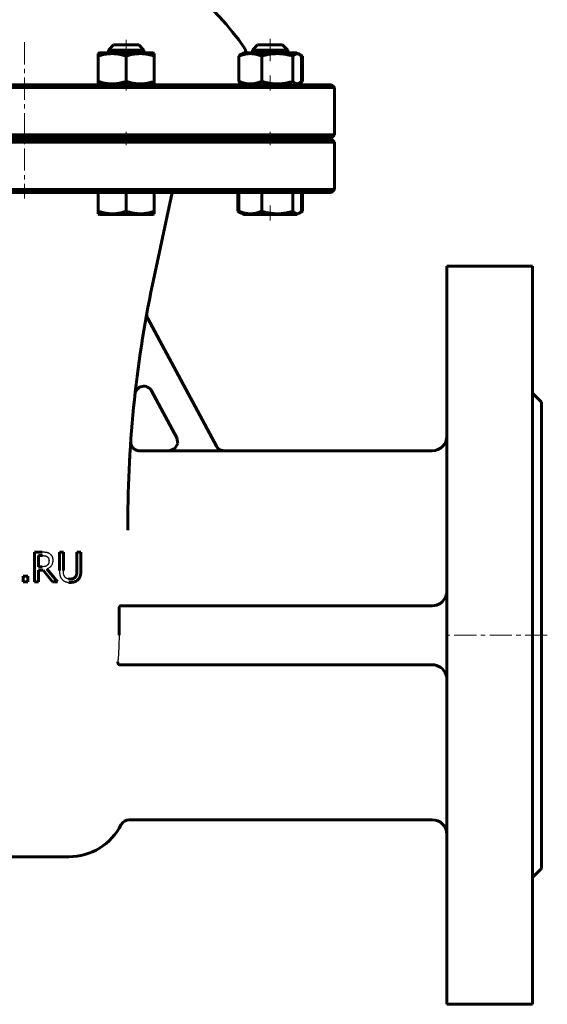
# Model space of a CAD drawing. Header units: millimetres. Extents: x -177 to 177, y -325 to 327.
# Tile 2 of 3: x -2 to 177, y -325 to 9. Entities that reach past the tile are written whole.
import ezdxf

# ---------------------------------------------------------------- set-up
doc = ezdxf.new("R2010")
doc.units = ezdxf.units.MM
for name, pattern in [('K5LT-1', [0]), ('K5LT_AXLED', [12, 7.5, -1.5, 1.5, -1.5]), ('K5LT_BASIC', [0])]:
    doc.linetypes.add(name, pattern=pattern)
doc.layers.add('Системный слой (1)', color=7, linetype='Continuous', true_color=0x6c6c6c)

# ---------------------------------------------------------------- blocks, each defined once
blk = doc.blocks.new('U2')
at = {"layer": 'Системный слой (1)', "color": 143, "linetype": 'K5LT_BASIC', "lineweight": 60, "true_color": 0x33acca}
for p, q in [((90.91, -56.38), (91.59, -56.98)), ((93.24, -56.86), (93.49, -56.64)), ((93.49, -56.64), (93.75, -56.38)), ((91.59, -56.98), (92.29, -57.23)), ((92.29, -57.23), (92.98, -57.03)), ((92.98, -57.03), (93.24, -56.86))]:
    blk.add_line(p, q, dxfattribs=at)
blk = doc.blocks.new('U3')
at = {"layer": 'Системный слой (1)', "color": 143, "linetype": 'K5LT_BASIC', "lineweight": 60, "true_color": 0x33acca}
for p, q in [((74.12, -57.5), (89.53, -57.5)), ((89.53, -57.5), (92.17, -57.5))]:
    blk.add_line(p, q, dxfattribs=at)
blk = doc.blocks.new('U4')
at = {"layer": 'Системный слой (1)', "color": 143, "linetype": 'K5LT_BASIC', "lineweight": 60, "true_color": 0x33acca}
for p, q in [((77.15, -1.75), (78.91, -1.75)), ((78.91, -1.75), (89.15, -1.75))]:
    blk.add_line(p, q, dxfattribs=at)
blk = doc.blocks.new('U5')
at = {"layer": 'Системный слой (1)', "color": 143, "linetype": 'K5LT_BASIC', "lineweight": 60, "true_color": 0x33acca}
for p, q in [((78.9, 0), (80.14, 0)), ((80.14, 0), (87.4, 0))]:
    blk.add_line(p, q, dxfattribs=at)
blk = doc.blocks.new('U6')
at = {"layer": 'Системный слой (1)', "color": 143, "linetype": 'K5LT_BASIC', "lineweight": 60, "true_color": 0x33acca}
for p, q in [((90.91, -12.38), (91.59, -12.98)), ((91.59, -12.98), (92.29, -13.23)), ((92.29, -13.23), (92.98, -13.03)), ((92.98, -13.03), (93.24, -12.86)), ((93.24, -12.86), (93.49, -12.64)), ((93.49, -12.64), (93.75, -12.38))]:
    blk.add_line(p, q, dxfattribs=at)
blk = doc.blocks.new('U7')
at = {"layer": 'Системный слой (1)', "color": 143, "linetype": 'K5LT_BASIC', "lineweight": 60, "true_color": 0x33acca}
for p, q in [((92.03, -3.01), (91.34, -3.4)), ((92.73, -3.05), (92.03, -3.01)), ((92.98, -3.17), (92.73, -3.05)), ((93.24, -3.34), (92.98, -3.17)), ((91.34, -3.4), (90.91, -3.82)), ((93.49, -3.56), (93.24, -3.34)), ((93.75, -3.82), (93.49, -3.56))]:
    blk.add_line(p, q, dxfattribs=at)
blk = doc.blocks.new('U10')
at = {"layer": 'Системный слой (1)', "color": 143, "linetype": 'K5LT_BASIC', "lineweight": 60, "true_color": 0x33acca}
for p, q in [((93.34, -12.77), (93.6, -12.65)), ((93.6, -12.65), (93.86, -12.52)), ((93.86, -12.52), (94.12, -12.38))]:
    blk.add_line(p, q, dxfattribs=at)
blk = doc.blocks.new('U11')
at = {"layer": 'Системный слой (1)', "color": 143, "linetype": 'K5LT_BASIC', "lineweight": 60, "true_color": 0x33acca}
for p, q in [((92.98, -3.17), (92.17, -2.7)), ((94.12, -3.82), (92.98, -3.17))]:
    blk.add_line(p, q, dxfattribs=at)
blk = doc.blocks.new('U12')
at = {"layer": 'Системный слой (1)', "color": 143, "linetype": 'K5LT_BASIC', "lineweight": 60, "true_color": 0x33acca}
for p, q in [((92.17, -13.5), (92.98, -13.03)), ((92.98, -13.03), (94.12, -12.38))]:
    blk.add_line(p, q, dxfattribs=at)
blk = doc.blocks.new('U13')
at = {"layer": 'Системный слой (1)', "color": 143, "linetype": 'K5LT_BASIC', "lineweight": 60, "true_color": 0x33acca}
for p, q in [((93.6, -3.55), (93.34, -3.43)), ((93.86, -3.68), (93.6, -3.55)), ((94.12, -3.82), (93.86, -3.68))]:
    blk.add_line(p, q, dxfattribs=at)
blk = doc.blocks.new('U15')
at = {"layer": 'Системный слой (1)', "color": 143, "linetype": 'K5LT_BASIC', "lineweight": 60, "true_color": 0x33acca}
for p, q in [((94.12, -56.38), (92.98, -57.03)), ((92.98, -57.03), (92.17, -57.5))]:
    blk.add_line(p, q, dxfattribs=at)
blk = doc.blocks.new('U16')
at = {"layer": 'Системный слой (1)', "color": 143, "linetype": 'K5LT_BASIC', "lineweight": 60, "true_color": 0x33acca}
for p, q in [((93.34, -56.77), (93.6, -56.65)), ((93.6, -56.65), (93.86, -56.52)), ((93.86, -56.52), (94.12, -56.38))]:
    blk.add_line(p, q, dxfattribs=at)
blk = doc.blocks.new('U17')
at = {"layer": 'Системный слой (1)', "color": 143, "linetype": 'K5LT_BASIC', "lineweight": 60, "true_color": 0x33acca}
for p, q in [((72.18, -56.38), (72.44, -56.52)), ((72.44, -56.52), (72.69, -56.65)), ((72.69, -56.65), (72.95, -56.77))]:
    blk.add_line(p, q, dxfattribs=at)
blk = doc.blocks.new('U18')
at = {"layer": 'Системный слой (1)', "color": 143, "linetype": 'K5LT_BASIC', "lineweight": 60, "true_color": 0x33acca}
for p, q in [((35.99, -134.32), (35.98, -134.35)), ((35.98, -134.35), (35.98, -134.41)), ((35.99, -134.3), (35.99, -134.32))]:
    blk.add_line(p, q, dxfattribs=at)
blk = doc.blocks.new('U21')
at = {"layer": 'Системный слой (1)', "color": 143, "linetype": 'K5LT_BASIC', "lineweight": 60, "true_color": 0x33acca}
for p, q in [((-104, -50), (0, -50)), ((0, -50), (104, -50))]:
    blk.add_line(p, q, dxfattribs=at)
blk = doc.blocks.new('U22')
at = {"layer": 'Системный слой (1)', "color": 143, "linetype": 'K5LT_BASIC', "lineweight": 60, "true_color": 0x33acca}
for start, end in [(111.5102, 145.8516), (34.1484, 68.4898)]:
    blk.add_arc((0, -51.63), 90, start, end, dxfattribs=at)
blk = doc.blocks.new('U24')
at = {"layer": 'Системный слой (1)', "color": 143, "linetype": 'K5LT_BASIC', "lineweight": 60, "true_color": 0x33acca}
for p, q in [((-104, -31.5), (0, -31.5)), ((0, -31.5), (104, -31.5))]:
    blk.add_line(p, q, dxfattribs=at)
blk = doc.blocks.new('U25')
at = {"layer": 'Системный слой (1)', "color": 143, "linetype": 'K5LT_BASIC', "lineweight": 60, "true_color": 0x33acca}
for p, q in [((0, -32), (-104, -32)), ((104, -32), (0, -32))]:
    blk.add_line(p, q, dxfattribs=at)
blk = doc.blocks.new('U26')
at = {"layer": 'Системный слой (1)', "color": 143, "linetype": 'K5LT_BASIC', "lineweight": 60, "true_color": 0x33acca}
for p, q in [((51.59, -133.08), (51.89, -135.02)), ((50.95, -136.73), (49.15, -137.49)), ((51.89, -135.02), (50.95, -136.73)), ((49.15, -137.49), (48.94, -137.5))]:
    blk.add_line(p, q, dxfattribs=at)
blk = doc.blocks.new('U27')
at = {"layer": 'Системный слой (1)', "color": 143, "linetype": 'K5LT_BASIC', "lineweight": 60, "true_color": 0x33acca}
for p, q in [((48.94, -137.5), (38.98, -137.5)), ((138, -137.5), (67.6, -137.5))]:
    blk.add_line(p, q, dxfattribs=at)
blk = doc.blocks.new('U28')
at = {"layer": 'Системный слой (1)', "color": 143, "linetype": 'K5LT_BASIC', "lineweight": 60, "true_color": 0x33acca}
for p, q in [((0, -13.5), (-104, -13.5)), ((104, -13.5), (0, -13.5))]:
    blk.add_line(p, q, dxfattribs=at)

msp = doc.modelspace()

# ---------------------------------------------------------------- linework, layer by layer
at = {"layer": 'Системный слой (1)', "color": 30, "linetype": 'K5LT_AXLED', "lineweight": 18, "true_color": 0xff8000}
for p, q in [((0, 0.89), (0, -52)), ((34.44, -5.82), (34.44, 2)), ((83.15, 2), (83.15, -5.82)), ((34.44, -15.5), (34.44, -10.38)), ((83.15, -10.38), (83.15, -15.5)), ((34.44, -34), (34.44, -29.5)), ((83.15, -29.5), (83.15, -34)), ((83.15, -54.38), (83.15, -59.5)), ((177, -200), (141, -200))]:
    msp.add_line(p, q, dxfattribs=at)
at = {"layer": 'Системный слой (1)', "color": 143, "linetype": 'K5LT_BASIC', "lineweight": 60, "true_color": 0x33acca}
for p, q in [((28.44, -1.75), (30.19, 0)), ((30.19, 0), (38.69, 0)), ((40.44, -1.75), (38.69, 0)), ((77.15, -1.75), (78.9, 0)), ((89.15, -1.75), (87.4, 0)), ((24.94, -2.97), (25.42, -2.7)), ((24.94, -3.82), (24.94, -2.97)), ((43.47, -2.7), (25.42, -2.7)), ((28.44, -2.7), (28.44, -1.75)), ((28.44, -1.75), (40.44, -1.75)), ((40.44, -2.7), (40.44, -1.75)), ((43.94, -2.97), (43.47, -2.7)), ((43.94, -2.97), (43.94, -3.82)), ((73.31, -3.17), (74.12, -2.7)), ((92.17, -2.7), (74.12, -2.7)), ((77.15, -2.7), (77.15, -1.75)), ((89.15, -2.7), (89.15, -1.75)), ((92.98, -3.17), (92.17, -2.7)), ((24.94, -12.38), (24.94, -3.82)), ((34.44, -12.38), (34.44, -3.82)), ((43.94, -12.38), (43.94, -3.82)), ((72.55, -12.38), (72.55, -3.82)), ((80.31, -12.38), (80.31, -3.82)), ((90.91, -12.38), (90.91, -3.82)), ((93.75, -12.38), (93.75, -3.82)), ((94.12, -12.38), (94.12, -3.82)), ((24.94, -13.23), (24.94, -12.38)), ((25.42, -13.5), (24.94, -13.23)), ((43.47, -13.5), (43.94, -13.23)), ((43.94, -12.38), (43.94, -13.23)), ((74.12, -13.5), (73.31, -13.03)), ((92.17, -13.5), (92.98, -13.03)), ((-105, -14.5), (0, -14.5)), ((0, -14.5), (105, -14.5)), ((104, -13.5), (105, -14.5)), ((105, -30.5), (105, -14.5)), ((0, -30.5), (-105, -30.5)), ((-105, -33), (0, -33)), ((105, -30.5), (0, -30.5)), ((0, -33), (105, -33)), ((28.44, -32), (28.44, -31.5)), ((40.44, -32), (40.44, -31.5)), ((75, -32), (75, -31.5)), ((77.15, -32), (77.15, -31.5)), ((89.15, -32), (89.15, -31.5)), ((104, -31.5), (105, -30.5)), ((104, -32), (105, -33)), ((105, -49), (105, -33)), ((0, -49), (-105, -49)), ((105, -49), (0, -49)), ((24.94, -50), (24.94, -56.38)), ((34.44, -50), (34.44, -56.38)), ((43.88, -78.56), (50, -50)), ((43.94, -50), (43.94, -56.38)), ((72.18, -50), (72.18, -56.38)), ((72.55, -50), (72.55, -56.38)), ((80.31, -50), (80.31, -56.38)), ((90.91, -50), (90.91, -56.38)), ((93.75, -50), (93.75, -56.38)), ((94.12, -50), (94.12, -56.38)), ((104, -50), (105, -49)), ((24.94, -57.23), (24.94, -56.38)), ((43.94, -56.38), (43.94, -57.23)), ((72.18, -56.38), (74.12, -57.5)), ((24.94, -57.23), (25.42, -57.5)), ((25.42, -57.5), (43.47, -57.5)), ((43.94, -57.23), (43.47, -57.5)), ((73.31, -57.03), (74.12, -57.5)), ((92.98, -57.03), (92.17, -57.5)), ((172, -75), (143, -75)), ((143, -75), (143, -325)), ((172, -75), (172, -325)), ((64.99, -135.97), (41.77, -92.72)), ((43.06, -117.2), (51.61, -133.13)), ((175, -121), (172, -118)), ((175, -121), (175, -279)), ((35.95, -134.89), (35.99, -134.29)), ((67.63, -137.55), (48.97, -137.55)), ((35, -164.43), (35, -162.38)), ((3.44, -171.87), (3.44, -181.87)), ((6.02, -171.87), (3.44, -171.87)), ((4.77, -173.02), (6.09, -173.02)), ((4.77, -176.78), (4.77, -173.02)), ((11.85, -171.87), (11.85, -178.11)), ((13.18, -171.87), (11.85, -171.87)), ((13.18, -178.11), (13.18, -171.87)), ((19.09, -171.87), (17.76, -171.87)), ((17.76, -171.87), (17.76, -178.14)), ((19.09, -178.11), (19.09, -171.87)), ((-0.47, -179.96), (-0.47, -181.87)), ((1.14, -179.96), (-0.47, -179.96)), ((1.14, -181.87), (1.14, -179.96)), ((5.94, -176.78), (4.77, -176.78)), ((4.77, -181.87), (4.77, -177.89)), ((4.77, -177.89), (6.29, -177.89)), ((6.29, -177.89), (9.45, -181.87)), ((11.18, -181.87), (7.62, -177.52)), ((-0.47, -181.87), (1.14, -181.87)), ((3.44, -181.87), (4.77, -181.87)), ((9.45, -181.87), (11.18, -181.87)), ((138, -190), (32.6, -190)), ((32.02, -191), (32.02, -200)), ((138, -210), (32.16, -210)), ((138, -262.5), (35.46, -262.5)), ((-15, -275), (15, -275)), ((175, -279), (172, -282)), ((172, -325), (143, -325))]:
    msp.add_line(p, q, dxfattribs=at)
for centre, radius, start, end in [((72, -2.79), 3, 1.7612, 34.1484), ((435, -162.38), 400, 167.9052, 180), ((44.41, -91.31), 3, 169.6873, 208.2307), ((40.42, -118.62), 3, 28.2307, 173.6727), ((138, -132.5), 5, 270, 0), ((435, -162.38), 400, 175.9743, 175.9908), ((138, -185), 5, 270, 340.9911), ((138, -215), 5, 19.0089, 90), ((35.46, -265.5), 3, 90, 152.8371), ((138, -267.5), 5, 0, 90), ((15, -255), 20, 270, 332.8371)]:
    msp.add_arc(centre, radius, start, end, dxfattribs=at)
for points, knots in [([(34.44, -3.82), (34.12, -3.71), (33.58, -3.55), (32.77, -3.34), (32.06, -3.19), (31.46, -3.1), (30.92, -3.03), (30.38, -2.99), (29.72, -2.97), (29.16, -2.98), (28.6, -3.02), (28.01, -3.08), (27.18, -3.21), (26.16, -3.44), (25.39, -3.67), (24.94, -3.82)], [0, 0, 0, 0, 1.679816, 2.780687, 4.100621, 5.29978, 5.785161, 6.773962, 7.999819, 9.102067, 9.530451, 10.806592, 12.055167, 13.667644, 16, 16, 16, 16]), ([(43.94, -3.82), (43.62, -3.71), (43.08, -3.55), (42.27, -3.34), (41.56, -3.19), (40.96, -3.1), (40.42, -3.03), (39.88, -2.99), (39.22, -2.97), (38.66, -2.98), (38.1, -3.02), (37.51, -3.08), (36.68, -3.21), (35.66, -3.44), (34.89, -3.67), (34.44, -3.82)], [0, 0, 0, 0, 1.679816, 2.780687, 4.100621, 5.29978, 5.785161, 6.773962, 7.999819, 9.102067, 9.530451, 10.806592, 12.055167, 13.667644, 16, 16, 16, 16]), ([(80.31, -3.82), (80.01, -3.7), (79.57, -3.54), (78.91, -3.33), (78.36, -3.19), (77.79, -3.08), (77.28, -3.01), (76.8, -2.98), (76.34, -2.97), (75.89, -2.99), (75.4, -3.03), (74.85, -3.12), (74.06, -3.29), (73.29, -3.53), (72.74, -3.75), (72.55, -3.82)], [0, 0, 0, 0, 1.912449, 2.780687, 4.100621, 5.29978, 6.277542, 7.267519, 8.214858, 9.102067, 9.95816, 11.225797, 12.463836, 14.84267, 16, 16, 16, 16]), ([(72.55, -3.82), (72.63, -3.73), (72.77, -3.59), (73.02, -3.36), (73.2, -3.24), (73.31, -3.17)], [0, 0, 0, 0, 1.918282, 3.267661, 6, 6, 6, 6]), ([(90.91, -3.82), (90.54, -3.71), (90.01, -3.57), (89.11, -3.36), (88.32, -3.2), (87.58, -3.1), (86.98, -3.03), (86.38, -2.99), (85.64, -2.97), (85.02, -2.98), (84.39, -3.02), (83.73, -3.08), (82.81, -3.21), (81.67, -3.44), (80.81, -3.67), (80.31, -3.82)], [0, 0, 0, 0, 1.679816, 2.464254, 4.100621, 5.29978, 5.785161, 6.773962, 7.999819, 9.102067, 9.530451, 10.806592, 12.055167, 13.667644, 16, 16, 16, 16]), ([(24.94, -12.38), (25.27, -12.49), (25.81, -12.65), (26.61, -12.86), (27.33, -13.01), (27.92, -13.1), (28.46, -13.17), (29, -13.21), (29.67, -13.23), (30.22, -13.22), (30.78, -13.18), (31.37, -13.12), (32.2, -12.99), (33.22, -12.76), (33.99, -12.53), (34.44, -12.38)], [0, 0, 0, 0, 1.679816, 2.780687, 4.100621, 5.29978, 5.785161, 6.773962, 7.999819, 9.102067, 9.530451, 10.806592, 12.055167, 13.667644, 16, 16, 16, 16]), ([(34.44, -12.38), (34.77, -12.49), (35.31, -12.65), (36.11, -12.86), (36.83, -13.01), (37.42, -13.1), (37.96, -13.17), (38.5, -13.21), (39.17, -13.23), (39.72, -13.22), (40.28, -13.18), (40.87, -13.12), (41.7, -12.99), (42.72, -12.76), (43.49, -12.53), (43.94, -12.38)], [0, 0, 0, 0, 1.679816, 2.780687, 4.100621, 5.29978, 5.785161, 6.773962, 7.999819, 9.102067, 9.530451, 10.806592, 12.055167, 13.667644, 16, 16, 16, 16]), ([(73.31, -13.03), (73.23, -12.98), (73.09, -12.89), (72.84, -12.68), (72.67, -12.51), (72.55, -12.38)], [0, 0, 0, 0, 1.912503, 3.220303, 6, 6, 6, 6]), ([(72.55, -12.38), (72.85, -12.5), (73.3, -12.66), (73.95, -12.87), (74.5, -13.01), (75.07, -13.12), (75.59, -13.19), (76.06, -13.22), (76.53, -13.23), (76.97, -13.21), (77.46, -13.17), (78.01, -13.08), (78.8, -12.91), (79.57, -12.67), (80.13, -12.45), (80.31, -12.38)], [0, 0, 0, 0, 1.912449, 2.780687, 4.100621, 5.29978, 6.277542, 7.267519, 8.214858, 9.102067, 9.95816, 11.225797, 12.463836, 14.84267, 16, 16, 16, 16]), ([(80.31, -12.38), (80.67, -12.49), (81.21, -12.63), (82.1, -12.84), (82.9, -13), (83.64, -13.1), (84.23, -13.17), (84.84, -13.21), (85.58, -13.23), (86.2, -13.22), (86.83, -13.18), (87.49, -13.12), (88.4, -12.99), (89.55, -12.76), (90.4, -12.53), (90.91, -12.38)], [0, 0, 0, 0, 1.679816, 2.464254, 4.100621, 5.29978, 5.785161, 6.773962, 7.999819, 9.102067, 9.530451, 10.806592, 12.055167, 13.667644, 16, 16, 16, 16]), ([(24.94, -56.38), (25.27, -56.49), (25.81, -56.65), (26.61, -56.86), (27.33, -57.01), (27.92, -57.1), (28.46, -57.17), (29, -57.21), (29.67, -57.23), (30.22, -57.22), (30.78, -57.18), (31.37, -57.12), (32.2, -56.99), (33.22, -56.76), (33.99, -56.53), (34.44, -56.38)], [0, 0, 0, 0, 1.679816, 2.780687, 4.100621, 5.29978, 5.785161, 6.773962, 7.999819, 9.102067, 9.530451, 10.806592, 12.055167, 13.667644, 16, 16, 16, 16]), ([(34.44, -56.38), (34.77, -56.49), (35.31, -56.65), (36.11, -56.86), (36.83, -57.01), (37.42, -57.1), (37.96, -57.17), (38.5, -57.21), (39.17, -57.23), (39.72, -57.22), (40.28, -57.18), (40.87, -57.12), (41.7, -56.99), (42.72, -56.76), (43.49, -56.53), (43.94, -56.38)], [0, 0, 0, 0, 1.679816, 2.780687, 4.100621, 5.29978, 5.785161, 6.773962, 7.999819, 9.102067, 9.530451, 10.806592, 12.055167, 13.667644, 16, 16, 16, 16]), ([(73.31, -57.03), (73.23, -56.98), (73.09, -56.89), (72.84, -56.68), (72.67, -56.51), (72.55, -56.38)], [0, 0, 0, 0, 1.912503, 3.220303, 6, 6, 6, 6]), ([(72.55, -56.38), (72.85, -56.5), (73.3, -56.66), (73.95, -56.87), (74.5, -57.01), (75.07, -57.12), (75.59, -57.19), (76.06, -57.22), (76.53, -57.23), (76.97, -57.21), (77.46, -57.17), (78.01, -57.08), (78.8, -56.91), (79.57, -56.67), (80.13, -56.45), (80.31, -56.38)], [0, 0, 0, 0, 1.912449, 2.780687, 4.100621, 5.29978, 6.277542, 7.267519, 8.214858, 9.102067, 9.95816, 11.225797, 12.463836, 14.84267, 16, 16, 16, 16]), ([(80.31, -56.38), (80.67, -56.49), (81.21, -56.63), (82.1, -56.84), (82.9, -57), (83.64, -57.1), (84.23, -57.17), (84.84, -57.21), (85.58, -57.23), (86.2, -57.22), (86.83, -57.18), (87.49, -57.12), (88.4, -56.99), (89.55, -56.76), (90.4, -56.53), (90.91, -56.38)], [0, 0, 0, 0, 1.679816, 2.464254, 4.100621, 5.29978, 5.785161, 6.773962, 7.999819, 9.102067, 9.530451, 10.806592, 12.055167, 13.667644, 16, 16, 16, 16]), ([(35.99, -134.3), (35.99, -134.3), (35.99, -134.3), (35.99, -134.3), (35.99, -134.3), (35.99, -134.31), (35.99, -134.31), (35.99, -134.31), (35.99, -134.31), (35.99, -134.31), (35.99, -134.31), (35.99, -134.31), (35.99, -134.31), (35.99, -134.31), (35.99, -134.31), (35.99, -134.32), (35.99, -134.32), (35.98, -134.32), (35.98, -134.32), (35.98, -134.33), (35.98, -134.33), (35.98, -134.33), (35.98, -134.33), (35.98, -134.33), (35.98, -134.34), (35.98, -134.34), (35.98, -134.34), (35.98, -134.35), (35.98, -134.35), (35.98, -134.36), (35.98, -134.36), (35.98, -134.37), (35.98, -134.38), (35.98, -134.39), (35.98, -134.39), (35.98, -134.4), (35.98, -134.41), (35.98, -134.43), (35.98, -134.44), (35.98, -134.47), (35.98, -134.49), (35.98, -134.53), (35.98, -134.55), (35.98, -134.63), (35.99, -134.68), (36, -134.83), (36.01, -134.92), (36.05, -135.15), (36.08, -135.29), (36.16, -135.54), (36.21, -135.67), (36.33, -135.91), (36.39, -136.03), (36.54, -136.25), (36.61, -136.35), (36.78, -136.54), (36.87, -136.63), (37.06, -136.8), (37.17, -136.89), (37.39, -137.04), (37.51, -137.11), (37.76, -137.24), (37.89, -137.29), (38.16, -137.38), (38.29, -137.42), (38.56, -137.47), (38.69, -137.49), (38.88, -137.5), (38.93, -137.5), (38.98, -137.5)], [0, 0, 0, 0, 0.044446, 0.044446, 0.668405, 0.668405, 1.002583, 1.002583, 1.269965, 1.269965, 1.33681, 1.33681, 1.403656, 1.403656, 1.601696, 1.601696, 1.720884, 1.720884, 1.799736, 1.799736, 1.8311, 1.8311, 1.872727, 1.872727, 1.945718, 1.945718, 1.999498, 1.999498, 2.053277, 2.053277, 2.116108, 2.116108, 2.17894, 2.17894, 2.228593, 2.228593, 2.327901, 2.327901, 2.433157, 2.433157, 2.64367, 2.64367, 2.916693, 2.916693, 3.462738, 3.462738, 4.554827, 4.554827, 6.05257, 6.05257, 7.551205, 7.551205, 9.019588, 9.019588, 10.432562, 10.432562, 11.816681, 11.816681, 13.317702, 13.317702, 14.858574, 14.858574, 16.411254, 16.411254, 17.942246, 17.942246, 19.42425, 19.42425, 20, 20, 20, 20]), ([(67.6, -137.5), (66.99, -137.5), (65.91, -137.16), (65.18, -136.33), (64.96, -135.92)], [0, 0, 0, 0, 0.571427, 1, 1, 1, 1]), ([(35.61, -140.38), (35.62, -140.14), (35.63, -139.9), (35.66, -139.45), (35.67, -139.23), (35.7, -138.8), (35.71, -138.6), (35.73, -138.3), (35.73, -138.2), (35.74, -138.01), (35.75, -137.91), (35.77, -137.64), (35.78, -137.39), (35.79, -137.22)], [0, 0, 0, 0, 4.232742, 4.232742, 8.465485, 8.465485, 12.698227, 12.698227, 14.805727, 14.805727, 16.93097, 16.93097, 21.163712, 21.163712, 21.163712, 21.163712]), ([(17.76, -178.14), (17.76, -178.31), (17.75, -178.56), (17.74, -178.78), (17.72, -178.97), (17.7, -179.12), (17.68, -179.24), (17.67, -179.31), (17.66, -179.35), (17.65, -179.39), (17.63, -179.45), (17.61, -179.52), (17.58, -179.61), (17.54, -179.72), (17.49, -179.85), (17.42, -179.99), (17.36, -180.08), (17.33, -180.13)], [0, 0, 0, 0, 1.654188, 2.902029, 3.308151, 4.824197, 6.047763, 6.556441, 7.060515, 7.910732, 8.198709, 9.315247, 10.527948, 11.998211, 13.807574, 15.83444, 18, 18, 18, 18]), ([(18.13, -181.16), (18.18, -181.11), (18.27, -181.02), (18.38, -180.89), (18.46, -180.79), (18.52, -180.69), (18.59, -180.59), (18.65, -180.48), (18.71, -180.36), (18.77, -180.21), (18.82, -180.1), (18.85, -180.01), (18.87, -179.95), (18.88, -179.89), (18.9, -179.82), (18.92, -179.73), (18.95, -179.6), (18.98, -179.46), (19.03, -179.17), (19.07, -178.77), (19.09, -178.38), (19.09, -178.17), (19.09, -178.11)], [0, 0, 0, 0, 0.831734, 1.428265, 1.832751, 2.257503, 2.715795, 3.193775, 3.666653, 4.363973, 5.321171, 5.576341, 6.086391, 6.737181, 7.163335, 8.120449, 9.274919, 10.658171, 12.246666, 17.08579, 21.450888, 23, 23, 23, 23]), ([(15.47, -180.95), (15.35, -180.95), (15.19, -180.94), (15.04, -180.92), (15, -180.92)], [0, 0, 0, 0, 3.791141, 5, 5, 5, 5]), ([(15, -182.06), (15.12, -182.07), (15.28, -182.08), (15.43, -182.08), (15.47, -182.08)], [0, 0, 0, 0, 3.871213, 5, 5, 5, 5]), ([(17.33, -180.13), (17.31, -180.17), (17.25, -180.24), (17.16, -180.34), (17.06, -180.44), (16.96, -180.52), (16.85, -180.6), (16.78, -180.64), (16.71, -180.68), (16.67, -180.7), (16.61, -180.73), (16.56, -180.75), (16.5, -180.77), (16.43, -180.8), (16.36, -180.82), (16.28, -180.84), (16.18, -180.87), (16.01, -180.91), (15.77, -180.94), (15.57, -180.95), (15.47, -180.95)], [0, 0, 0, 0, 0.938129, 1.836467, 2.760796, 3.787356, 4.565117, 5.621213, 5.897308, 6.468211, 7.042305, 7.846244, 8.109841, 9.305599, 10.383077, 10.772837, 12.386905, 14.098636, 17.155252, 21, 21, 21, 21]), ([(15.47, -182.08), (15.69, -182.08), (16.02, -182.06), (16.33, -182.02), (16.59, -181.98), (16.79, -181.93), (16.94, -181.88), (17.01, -181.86), (17.08, -181.83), (17.14, -181.81), (17.21, -181.78), (17.29, -181.75), (17.38, -181.7), (17.5, -181.64), (17.63, -181.56), (17.79, -181.45), (17.96, -181.32), (18.07, -181.21), (18.13, -181.16)], [0, 0, 0, 0, 1.907413, 3.308, 3.756559, 5.427995, 6.512974, 6.840958, 7.163819, 8.039964, 8.615028, 9.181647, 10.545635, 11.448881, 12.892195, 14.703747, 16.76881, 19, 19, 19, 19]), ([(143, -185.15), (143, -185.29), (142.99, -185.5), (142.94, -185.81), (142.87, -186.17), (142.79, -186.44), (142.73, -186.63)], [0, 0, 0, 0, 1.944687, 3.133575, 4.420597, 7, 7, 7, 7]), ([(32.02, -191), (32.02, -190.94), (32.03, -190.83), (32.05, -190.7), (32.08, -190.58), (32.1, -190.51), (32.14, -190.41), (32.17, -190.33), (32.22, -190.26), (32.26, -190.2), (32.31, -190.15), (32.36, -190.09), (32.43, -190.05), (32.5, -190.01), (32.56, -190), (32.59, -190), (32.6, -190)], [0, 0, 0, 0, 1.859342, 3.373497, 4.13657, 5.609577, 6.073045, 7.741069, 8.733865, 9.786016, 10.851822, 11.856595, 13.477016, 14.851403, 16.333842, 17, 17, 17, 17]), ([(32.16, -210), (32.11, -210), (32.02, -209.98), (31.9, -209.9), (31.82, -209.81), (31.77, -209.74), (31.75, -209.7), (31.72, -209.65), (31.7, -209.59), (31.67, -209.5), (31.65, -209.42), (31.63, -209.34), (31.63, -209.28), (31.62, -209.21), (31.62, -209.12), (31.62, -209.05), (31.63, -209)], [0, 0, 0, 0, 2.996269, 5.545096, 7.541301, 8.35063, 9.051515, 9.738278, 10.607547, 11.453046, 12.86258, 13.443185, 14.191931, 14.896579, 15.598295, 17, 17, 17, 17]), ([(143, -214.85), (143, -214.71), (142.99, -214.5), (142.94, -214.19), (142.87, -213.83), (142.79, -213.56), (142.73, -213.37)], [0, 0, 0, 0, 1.944687, 3.133575, 4.420597, 7, 7, 7, 7])]:
    msp.add_open_spline(points, degree=3, knots=knots, dxfattribs=at)
at = {"layer": 'Системный слой (1)', "color": 7, "linetype": 'K5LT-1'}
for points, knots in [([(48.97, -137.55), (49.09, -137.55), (49.34, -137.53), (49.7, -137.47), (50.05, -137.35), (50.38, -137.2), (50.6, -137.07), (50.71, -136.99), (50.75, -136.97), (50.8, -136.93), (50.88, -136.86), (51.04, -136.72), (51.25, -136.51), (51.47, -136.22), (51.62, -135.96), (51.72, -135.75), (51.77, -135.62), (51.8, -135.54), (51.81, -135.5), (51.83, -135.44), (51.86, -135.34), (51.91, -135.14), (51.94, -134.96), (51.95, -134.82), (51.95, -134.77), (51.96, -134.7), (51.96, -134.59), (51.96, -134.38), (51.93, -134.09), (51.86, -133.74), (51.75, -133.42), (51.66, -133.22), (51.61, -133.13)], [0, 0, 0, 0, 0.0367756, 0.0735513, 0.1114118, 0.1479666, 0.18313, 0.1868733, 0.1905847, 0.1957699, 0.2061403, 0.2225141, 0.2596287, 0.2955335, 0.3305533, 0.3492336, 0.367914, 0.37155, 0.3751667, 0.3806095, 0.3914952, 0.4058905, 0.4420571, 0.4458251, 0.4497, 0.4558303, 0.4680908, 0.4823192, 0.5190364, 0.5557536, 0.5882981, 0.6208425, 0.6208425, 0.6208425, 0.6208425]), ([(64.99, -135.97), (65.05, -136.08), (65.18, -136.29), (65.41, -136.58), (65.61, -136.78), (65.76, -136.9), (65.86, -136.97), (66.03, -137.09), (66.23, -137.2), (66.43, -137.3), (66.55, -137.35), (66.73, -137.41), (66.87, -137.45), (67.11, -137.5), (67.32, -137.54), (67.53, -137.55), (67.63, -137.55)], [0, 0, 0, 0, 0.0373167, 0.0746334, 0.1126581, 0.1221192, 0.1315803, 0.1505025, 0.1840343, 0.2007562, 0.2174781, 0.2213503, 0.2586663, 0.2624806, 0.2935657, 0.3246509, 0.3246509, 0.3246509, 0.3246509]), ([(8.56, -172.4), (8.51, -172.36), (8.39, -172.29), (8.27, -172.23), (8.09, -172.14), (7.91, -172.07), (7.69, -172.01), (7.57, -171.98), (7.5, -171.97), (7.47, -171.97), (7.42, -171.96), (7.33, -171.94), (7.18, -171.93), (6.93, -171.9), (6.54, -171.88), (6.2, -171.87), (6.02, -171.87)], [-0.2641886, -0.2641886, -0.2641886, -0.2641886, -0.2430545, -0.2219205, -0.217669, -0.17794, -0.1586133, -0.1392866, -0.1378732, -0.1350465, -0.1293929, -0.1180859, -0.1053984, -0.0826652, -0.0424828, 0, 0, 0, 0]), ([(6.09, -173.02), (6.12, -173.02), (6.19, -173.02), (6.29, -173.02), (6.39, -173.03), (6.47, -173.03), (6.56, -173.04), (6.63, -173.04), (6.71, -173.05), (6.78, -173.06), (6.84, -173.07), (6.92, -173.08), (7.01, -173.1), (7.12, -173.12), (7.21, -173.15), (7.3, -173.18), (7.37, -173.2), (7.48, -173.25), (7.58, -173.3), (7.66, -173.35), (7.68, -173.36)], [-0.1727059, -0.1727059, -0.1727059, -0.1727059, -0.1646418, -0.1565777, -0.1485136, -0.1404496, -0.1333003, -0.126151, -0.1190017, -0.1118525, -0.1054883, -0.0991242, -0.0863958, -0.0750066, -0.0636174, -0.0522281, -0.0408389, -0.0367133, -0.0098092, 0, 0, 0, 0]), ([(7.68, -173.36), (7.71, -173.38), (7.76, -173.42), (7.81, -173.46), (7.88, -173.52), (7.96, -173.61), (8.06, -173.74), (8.13, -173.86), (8.18, -173.96), (8.22, -174.06), (8.24, -174.15), (8.27, -174.28), (8.3, -174.42), (8.31, -174.58), (8.31, -174.67), (8.31, -174.69)], [-0.1339105, -0.1339105, -0.1339105, -0.1339105, -0.1257314, -0.1175522, -0.1158941, -0.1005606, -0.0856848, -0.0704974, -0.0629037, -0.05531, -0.0403128, -0.0379971, -0.0213373, -0.0046776, 0, 0, 0, 0]), ([(9.7, -174.59), (9.7, -174.55), (9.7, -174.48), (9.69, -174.39), (9.69, -174.29), (9.67, -174.17), (9.65, -174.03), (9.62, -173.87), (9.58, -173.72), (9.54, -173.58), (9.49, -173.46), (9.44, -173.36), (9.4, -173.28), (9.36, -173.21), (9.3, -173.12), (9.23, -173.02), (9.18, -172.95), (9.08, -172.84), (8.94, -172.69), (8.75, -172.52), (8.61, -172.43), (8.56, -172.4)], [-0.3171963, -0.3171963, -0.3171963, -0.3171963, -0.3069313, -0.2966664, -0.2864014, -0.2761364, -0.2571583, -0.2381801, -0.2204123, -0.2026444, -0.1857701, -0.1688957, -0.1607565, -0.1526174, -0.1363391, -0.1200608, -0.1037825, -0.0995611, -0.0627831, -0.0217332, 0, 0, 0, 0]), ([(7.74, -176.26), (7.72, -176.29), (7.67, -176.33), (7.62, -176.38), (7.54, -176.44), (7.43, -176.51), (7.29, -176.58), (7.16, -176.63), (7.09, -176.65), (7.02, -176.67), (6.97, -176.68), (6.92, -176.69), (6.86, -176.7), (6.78, -176.72), (6.66, -176.74), (6.39, -176.77), (6.14, -176.78), (5.94, -176.78)], [-0.1387188, -0.1387188, -0.1387188, -0.1387188, -0.1311531, -0.1235874, -0.1220043, -0.107152, -0.092061, -0.0845154, -0.0769699, -0.0732687, -0.0695675, -0.0658663, -0.0621651, -0.0552594, -0.0483538, -0.0370287, 0, 0, 0, 0]), ([(7.62, -177.52), (7.7, -177.49), (7.85, -177.43), (8.01, -177.35), (8.22, -177.24), (8.46, -177.09), (8.72, -176.88), (8.91, -176.69), (9.07, -176.51), (9.22, -176.32), (9.34, -176.12), (9.44, -175.92), (9.54, -175.66), (9.61, -175.42), (9.65, -175.22), (9.67, -175.08), (9.69, -174.9), (9.69, -174.76), (9.7, -174.66), (9.7, -174.61), (9.7, -174.59)], [-0.2428036, -0.2428036, -0.2428036, -0.2428036, -0.2281202, -0.2134368, -0.2105001, -0.1833103, -0.1574532, -0.1448938, -0.1323343, -0.1084105, -0.0975813, -0.0867522, -0.0650939, -0.0429174, -0.0398171, -0.0281776, -0.016538, -0.008269, -0.0041345, 0, 0, 0, 0]), ([(8.31, -174.69), (8.31, -174.72), (8.31, -174.78), (8.31, -174.87), (8.3, -174.96), (8.29, -175.04), (8.28, -175.12), (8.27, -175.22), (8.25, -175.33), (8.22, -175.46), (8.18, -175.58), (8.14, -175.69), (8.08, -175.82), (7.99, -175.97), (7.89, -176.11), (7.81, -176.2), (7.76, -176.24), (7.74, -176.26)], [-0.153701, -0.153701, -0.153701, -0.153701, -0.1468901, -0.1400792, -0.1332683, -0.1264574, -0.1202009, -0.1139445, -0.1014316, -0.0898034, -0.0781752, -0.0677544, -0.0573337, -0.0370975, -0.0168614, -0.0084307, 0, 0, 0, 0]), ([(11.85, -178.11), (11.85, -178.17), (11.85, -178.29), (11.86, -178.47), (11.87, -178.64), (11.88, -178.8), (11.89, -178.95), (11.91, -179.14), (11.93, -179.31), (11.96, -179.48), (11.99, -179.59), (12.01, -179.7), (12.04, -179.8), (12.06, -179.9), (12.09, -179.99), (12.12, -180.08), (12.15, -180.17), (12.19, -180.25), (12.24, -180.36), (12.33, -180.55), (12.49, -180.79), (12.66, -181.01), (12.78, -181.13), (12.81, -181.16)], [-0.2116295, -0.2116295, -0.2116295, -0.2116295, -0.2025291, -0.1934286, -0.1843282, -0.1752277, -0.1670708, -0.1589139, -0.1426001, -0.1352387, -0.1278774, -0.120516, -0.1131546, -0.1065386, -0.0999227, -0.0933067, -0.0866907, -0.0801932, -0.0736958, -0.0607008, -0.0350474, -0.009394, 0, 0, 0, 0]), ([(13.61, -180.13), (13.58, -180.09), (13.54, -180.01), (13.49, -179.92), (13.44, -179.82), (13.4, -179.73), (13.36, -179.63), (13.34, -179.56), (13.32, -179.51), (13.3, -179.43), (13.29, -179.36), (13.27, -179.3), (13.27, -179.25), (13.25, -179.18), (13.24, -179.1), (13.23, -179.01), (13.22, -178.93), (13.21, -178.81), (13.2, -178.65), (13.19, -178.51), (13.18, -178.39), (13.18, -178.3), (13.18, -178.21), (13.18, -178.14), (13.18, -178.11)], [-0.5635178, -0.5635178, -0.5635178, -0.5635178, -0.5199182, -0.4763186, -0.4673032, -0.4231448, -0.3789864, -0.3698597, -0.3563375, -0.3292931, -0.3022486, -0.2887264, -0.2752042, -0.2582932, -0.2244713, -0.2075603, -0.1906493, -0.1568273, -0.1176205, -0.0784137, -0.0588103, -0.0392068, -0.0196034, 0, 0, 0, 0]), ([(12.81, -181.16), (12.85, -181.2), (12.94, -181.28), (13.04, -181.36), (13.14, -181.44), (13.22, -181.5), (13.33, -181.57), (13.39, -181.6), (13.45, -181.64), (13.52, -181.67), (13.62, -181.72), (13.74, -181.78), (13.84, -181.82), (13.9, -181.84), (13.93, -181.85), (13.97, -181.86), (14.02, -181.88), (14.12, -181.91), (14.25, -181.95), (14.41, -181.98), (14.65, -182.03), (14.85, -182.05), (15, -182.06)], [-0.5294399, -0.5294399, -0.5294399, -0.5294399, -0.4885622, -0.4476845, -0.4394006, -0.3976498, -0.3767744, -0.3558989, -0.3474219, -0.3318265, -0.3006357, -0.2694448, -0.238254, -0.2276736, -0.2223834, -0.2170932, -0.2018048, -0.1865164, -0.1559395, -0.1293994, -0.1028593, -0.0504935, -0.0504935, -0.0504935, -0.0504935]), ([(15, -180.92), (14.97, -180.91), (14.92, -180.91), (14.85, -180.89), (14.77, -180.88), (14.68, -180.86), (14.57, -180.83), (14.45, -180.79), (14.34, -180.74), (14.21, -180.68), (14.05, -180.58), (13.89, -180.46), (13.77, -180.33), (13.69, -180.24), (13.64, -180.18), (13.62, -180.14), (13.61, -180.13)], [-0.1946827, -0.1946827, -0.1946827, -0.1946827, -0.1867817, -0.1788807, -0.1709797, -0.1630788, -0.1483837, -0.1336886, -0.1199111, -0.1061336, -0.0799888, -0.0539843, -0.0279797, -0.0139899, -0.0069949, 0, 0, 0, 0]), ([(32.02, -200), (32.02, -200.67), (32.01, -202.02), (31.95, -204.11), (31.84, -206.27), (31.72, -207.91), (31.64, -208.84), (31.63, -209)], [8.3110884, 8.3110884, 8.3110884, 8.3110884, 8.5110904, 8.7110924, 8.912967, 9.1252431, 9.1708274, 9.1708274, 9.1708274, 9.1708274])]:
    msp.add_open_spline(points, degree=3, knots=knots, dxfattribs=at)

# ---------------------------------------------------------------- block references
at = {"layer": 'Системный слой (1)'}
for name in ['U22', 'U5', 'U4', 'U7', 'U11', 'U13', 'U6', 'U12', 'U10', 'U28', 'U24', 'U25', 'U21', 'U17', 'U2', 'U15', 'U16', 'U3', 'U26', 'U18', 'U27']:
    msp.add_blockref(name, (0, 0), dxfattribs=at)

doc.saveas('drawing.dxf')
